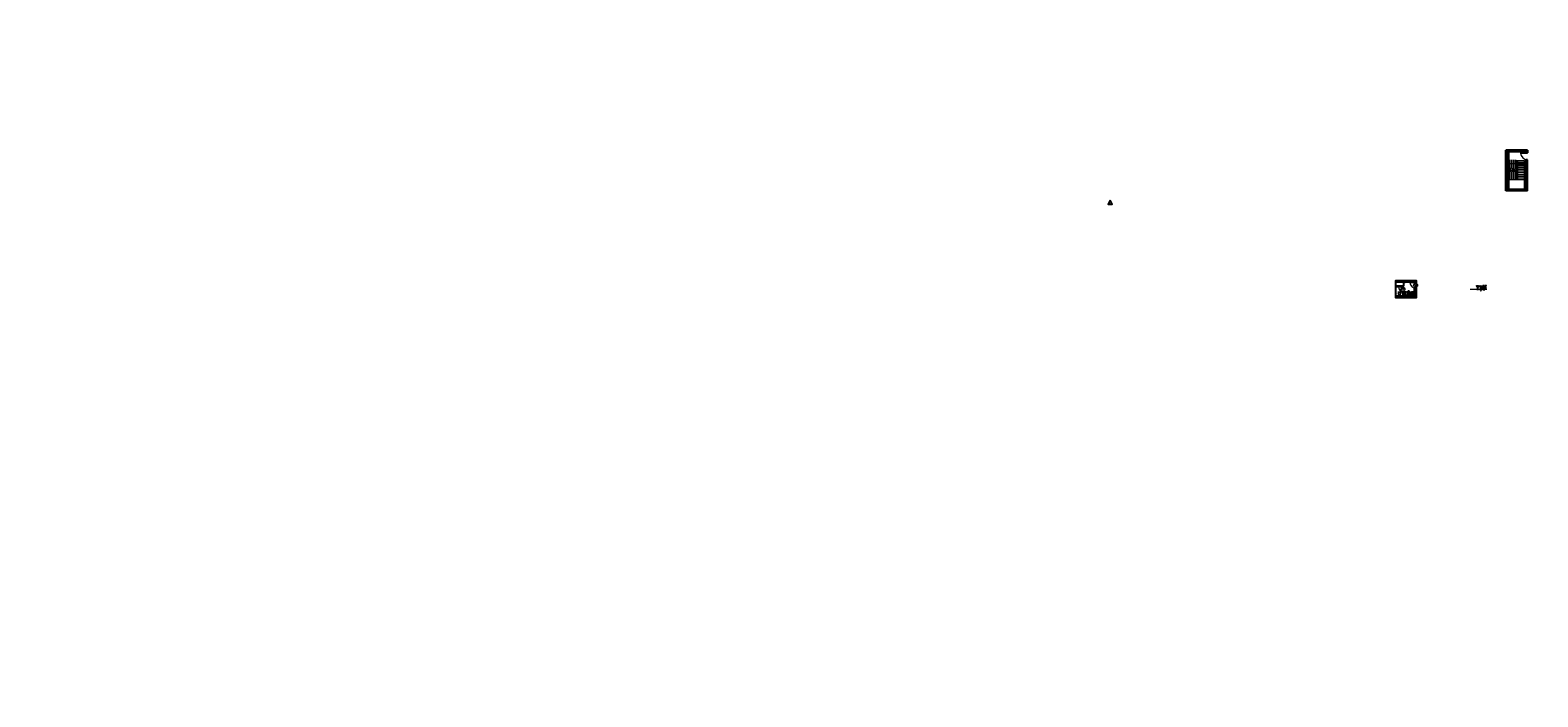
# Model space of a CAD drawing. Extents: x -11758 to 4934791, y -233543 to 1826789.
# Tile 37 of 107: x 210220 to 428836, y 24621 to 121347. Entities that reach past the tile are written whole.
import ezdxf
from ezdxf.enums import TextEntityAlignment as Align

# ---------------------------------------------------------------- set-up
doc = ezdxf.new("R2010")
doc.units = 0
doc.header["$LTSCALE"] = 800
doc.header["$MEASUREMENT"] = 0
for name, pattern in [('1 NORTH ELEVATION$0$NORTH ELEVATION$0$HIDDEN', [0.375, 0.25, -0.125]), ('CENTER', [2, 1.25, -0.25, 0.25, -0.25]), ('CENTER2', [1.125, 0.75, -0.125, 0.125, -0.125]), ('HIDDEN', [0.375, 0.25, -0.125])]:
    doc.linetypes.add(name, pattern=pattern)
doc.layers.get('0').update_dxf_attribs({"linetype": 'CONTINUOUS'})
doc.layers.get('DEFPOINTS').update_dxf_attribs({"linetype": 'CONTINUOUS'})
for name, color, linetype in [('8', 8, 'HIDDEN'), ('CL', 2, 'CENTER2'), ('COL', 1, 'CENTER'), ('GRID', 8, 'CENTER'), ('Rev', 1, 'CONTINUOUS'), ('WALL', 6, 'CONTINUOUS')]:
    doc.layers.add(name, color=color, linetype=linetype)
for name, color, linetype, lineweight in [('A-DOOR TAG', 3, 'CONTINUOUS', 15), ('CCONTHIN', 15, '1 NORTH ELEVATION$0$NORTH ELEVATION$0$HIDDEN', 13), ('CHAT', 11, 'CONTINUOUS', 13), ('DIM', 4, 'CONTINUOUS', 15), ('DOOR', 235, 'CONTINUOUS', 13), ('Opening', 30, 'CONTINUOUS', 15), ('RAILING', 6, 'CONTINUOUS', 13), ('STAIR', 4, 'CONTINUOUS', 13), ('T', 3, 'CONTINUOUS', 15), ('TEXT', 3, 'CONTINUOUS', 15), ('WALL HATCH', 251, 'CONTINUOUS', 13)]:
    doc.layers.add(name, color=color, linetype=linetype, lineweight=lineweight)
doc.styles.add('ROMANC', font='romanc')
doc.styles.add('ROMANS', font='ISO9.shx', dxfattribs={"width": 0.8})
doc.styles.add('S3', font='ROMANS1.SHX', dxfattribs={"width": 0.8})
doc.dimstyles.new('barka INTERNAL DIM', dxfattribs={"dimscale": 100, "dimtxt": 3, "dimasz": 1.2, "dimexe": 2.5, "dimexo": 1.5, "dimgap": 0.8, "dimtad": 1, "dimdsep": 46, "dimtxsty": 'ROMANS', "dimblk": 'DDOT1', "dimcen": 0, "dimclrd": 256, "dimclre": 256, "dimclrt": 2, "dimadec": 0, "dimazin": 2, "dimtp": 0.1, "dimtm": 0.1, "dimtfac": 0.71, "dimtmove": 2, "dimatfit": 3, "dimlwd": -1, "dimlwe": -1, "dimarcsym": 0})
pattern_1 = [(45, (-421565.83, -186451.08), (-198.87378, 198.87378), []), (45, (-421433.25, -186451.08), (-198.87378, 198.87378), [])]

# ---------------------------------------------------------------- blocks, each defined once
blk = doc.blocks.new('Stub column')
at = {"layer": 'STAIR', "linetype": 'ByBlock'}
for p, q in [((-108, 90), (-108, -90)), ((-108, 90), (-100, 90)), ((-108, 90), (-100, 90)), ((-108, 90), (-108, -90)), ((-25, 100), (-100, 100)), ((-100, 100), (-100, -100)), ((-100, 100), (-100, -100)), ((-25, 100), (-100, 100)), ((90, 108), (-90, 108)), ((-90, 100), (-90, 108)), ((-90, 100), (-90, 108)), ((-25, 100), (100, 100)), ((90, 100), (90, 108)), ((100, 100), (100, -100)), ((108, 90), (100, 90)), ((108, 90), (108, -90)), ((-108, -90), (-100, -90)), ((-108, -90), (-100, -90)), ((-100, -100), (-25, -100)), ((-100, -100), (-25, -100)), ((-90, -100), (-90, -108)), ((-90, -100), (-90, -108)), ((90, -108), (-90, -108)), ((100, -100), (-25, -100)), ((90, -100), (90, -108)), ((108, -90), (100, -90))]:
    blk.add_line(p, q, dxfattribs=at)
for points in [[(-25, -100), (-25, -97, 0.4015436), (-31, -91), (-88, -88, -0.4015436), (-94, -82), (-94, 82, -0.4015436), (-88, 88), (-31, 91, 0.4015436), (-25, 97), (-25, 100)], [(-25, -100), (-25, -97, 0.4015436), (-31, -91), (-88, -88, -0.4015436), (-94, -82), (-94, 82, -0.4015436), (-88, 88), (-31, 91, 0.4015436), (-25, 97), (-25, 100)], [(25, -100), (25, -97, -0.4015436), (31, -91), (88, -88, 0.4015436), (94, -82), (94, 82, 0.4015436), (88, 88), (31, 91, -0.4015436), (25, 97), (25, 100)]]:
    blk.add_lwpolyline(points, format="xyb", dxfattribs=at)
blk = doc.blocks.new('DDOT1')
blk.add_line((-1, 0), (1, 0))
at = {"const_width": 0.5}
blk.add_lwpolyline([(-0.25, 0, 1), (0.25, 0, 1)], format="xyb", close=True, dxfattribs=at)
blk = doc.blocks.new('*D50')
at = {"layer": 'DEFPOINTS', "color": 0, "transparency": 16777216}
for p in [(448166, 194723), (450886, 194723), (450886, 194403)]:
    blk.add_point(p, dxfattribs=at)
at = {"layer": 'DIM', "transparency": 16777216}
for p, q in [((448166, 194473), (448166, 194153)), ((448286, 194403), (450766, 194403)), ((450886, 194473), (450886, 194153))]:
    blk.add_line(p, q, dxfattribs=at)
at = {"layer": 'DIM', "transparency": 16777216, "xscale": 119.9999999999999, "yscale": 119.9999999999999, "zscale": 119.9999999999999, "rotation": 180}
blk.add_blockref('DDOT1', (448166, 194403), dxfattribs=at)
at = {"layer": 'DIM', "transparency": 16777216, "xscale": 119.9999999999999, "yscale": 119.9999999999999, "zscale": 119.9999999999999}
blk.add_blockref('DDOT1', (450886, 194403), dxfattribs=at)
at = {"layer": 'DIM', "color": 2, "transparency": 16777216, "insert": (449526, 194683), "char_height": 400, "attachment_point": 5, "style": 'ROMANS'}
blk.add_mtext('2720', dxfattribs=at)
blk = doc.blocks.new('SERVICE BUILDING-ARCH$0$dd1')
at = {"layer": 'DOOR'}
blk.add_lwpolyline([(-1000, 975), (0, 975), (0, 1000), (-1000, 1000)], close=True, dxfattribs=at)
blk.add_arc((13, 1014), 1014, 182.20927, 269.24117, dxfattribs=at)
blk = doc.blocks.new('Toilet')
for p, q in [((-7, -10), (-10, -10)), ((-10, -10), (-8, -10)), ((-10, -10), (-10, -10)), ((-8, -10), (-8, -9)), ((-7, -9), (-7, -10)), ((-4, -9), (-6, -15)), ((4, -15), (-4, -15)), ((4, -9), (6, -15)), ((10, -7), (10, -3))]:
    blk.add_line(p, q)
blk.add_lwpolyline([(10, -9), (10, -1), (-10, -1), (-10, -9)], close=True)
for points in [[(-10, -3), (-10, -7)], [(8, -2), (-8, -2)], [(-8, -8), (8, -8)]]:
    blk.add_lwpolyline(points)
for centre, radius, start, end in [((-9, -3), 0.884, 81.8699, 188.1301), ((-9, -7), 0.884, 171.8699, 278.1301), ((4, -23), 12.2, 141.4691, 247.9714), ((4, -23), 11.3, 136.3677, 238.9468), ((0, -29), 4, 245.7318, 294.2682), ((0, -30), 4, 254.8605, 285.1395), ((-4, -23), 12.2, 292.0284, 38.5307), ((-4, -23), 11.3, 301.053, 43.6321), ((9, -3), 0.884, 351.8699, 98.1301), ((9, -7), 0.884, 261.8699, 8.1301)]:
    blk.add_arc(centre, radius, start, end)
blk = doc.blocks.new('*U9')
for p, q in [((-186, 29), (201, 29)), ((-186, 29), (-186, 12)), ((-186, 12), (201, 12)), ((-43, 235), (-121, 59)), ((-121, 59), (136, 59)), ((-43, 235), (58, 235)), ((-27, 308), (43, 308)), ((-20, 283), (35, 283)), ((58, 235), (136, 59)), ((201, 12), (201, 29))]:
    blk.add_line(p, q)
blk.add_circle((7, 194), 12.7)
for centre, radius, start, end in [((148, 24), 334, 121.69705, 179.15509), ((8, 300), 273, 227.25197, 312.74803), ((148, 24), 309, 123.0108, 169.30552), ((-133, 24), 309, 10.69448, 56.9892), ((-133, 24), 334, 0.84491, 58.30295)]:
    blk.add_arc(centre, radius, start, end)
blk = doc.blocks.new('staircase 427a')
at = {"layer": 'WALL HATCH'}
h = blk.add_hatch(dxfattribs=at)
h.set_pattern_fill('ANSI32', color=256, scale=750, style=0)
h.set_pattern_definition([(45, (-421565.83, -186451.08), (-198.87378, 198.87378), []), (45, (-421433.25, -186451.08), (-198.87378, 198.87378), [])])
h.paths.add_polyline_path([(2835, 0), (0, 0), (0, 5560), (115, 5560), (115, 115), (2835, 115)])
h.paths.add_polyline_path([(2835, -115), (0, -115), (0, 0), (2835, 0)])
h.paths.add_polyline_path([(0, -115), (-115, -115), (-115, 0), (0, 0)])
h.paths.add_polyline_path([(0, 0), (-115, 0), (-115, 5560), (0, 5560)])
h = blk.add_hatch(dxfattribs=at)
h.set_pattern_fill('ANSI32', color=256, scale=750, style=0)
h.set_pattern_definition(pattern_1)
h.paths.add_polyline_path([(2842, 5560), (115, 5560), (115, 5790), (2842, 5790)])
h = blk.add_hatch(dxfattribs=at)
h.set_pattern_fill('ANSI32', color=256, scale=750, style=0)
h.set_pattern_definition([(45, (-421572.83, -186461.08), (-198.87378, 198.87378), []), (45, (-421440.25, -186461.08), (-198.87378, 198.87378), [])])
h.paths.add_polyline_path([(3065, 5395), (2845.831, 5395, 0.0026704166), (2835, 5395.207), (2835, 5570), (3065, 5570)])
h = blk.add_hatch(dxfattribs=at)
h.set_pattern_fill('ANSI32', color=256, scale=750, style=0)
h.set_pattern_definition(pattern_1)
h.paths.add_polyline_path([(3065, 115), (2835, 115), (2835, 4385), (3065, 4385)])
at = {"layer": '8'}
for p, q in [((1389.845, 4225), (389.845, 4225)), ((1389.845, 4225), (389.845, 4225)), ((1389.845, 3975), (389.845, 3975)), ((1389.845, 3975), (389.845, 3975)), ((1389.845, 3725), (389.845, 3725)), ((1389.845, 3725), (389.845, 3725)), ((1389.845, 3475), (389.845, 3475)), ((1389.845, 3225), (389.845, 3225)), ((1295.688, 2725), (389.845, 2725)), ((1389.845, 2475), (389.845, 2475)), ((1389.845, 2225), (389.845, 2225)), ((1389.845, 1975), (389.845, 1975)), ((1389.845, 1725), (389.845, 1725))]:
    blk.add_line(p, q, dxfattribs=at)
for points in [[(1538.745, 2866.043), (1063.978, 2988.789), (1009.22, 2893.799), (970.998, 3109.728), (916.24, 3014.738), (221.969, 3133.168)], [(1538.745, 2662.16), (1063.978, 2784.906), (1009.22, 2689.916), (970.998, 2905.845), (916.24, 2810.855), (221.969, 2929.285)]]:
    blk.add_lwpolyline(points, dxfattribs=at)
at = {"layer": 'GRID', "linetype": 'CENTER2', "ltscale": 4}
for p, q in [((137.312, 0), (-115, 0)), ((0, 153.21), (0, -115))]:
    blk.add_line(p, q, dxfattribs=at)
at = {"layer": 'RAILING'}
for p, q in [((339.845, 115), (339.845, 5560)), ((389.845, 115), (389.845, 5560)), ((1389.845, 1474.458), (1389.845, 4225)), ((1639.845, 4225), (1389.845, 4225)), ((1439.845, 1524.458), (1439.845, 4175)), ((1589.845, 4175), (1439.845, 4175)), ((1589.845, 1524.458), (1589.845, 4175)), ((1639.845, 1474.458), (1639.845, 4225)), ((2639.845, 115), (2639.845, 4225)), ((2639.845, 4225), (2835, 4225)), ((2689.845, 115), (2689.845, 4175)), ((2689.845, 4175), (2835, 4175)), ((1639.845, 1474.458), (1389.845, 1474.458)), ((1589.845, 1524.458), (1439.845, 1524.458))]:
    blk.add_line(p, q, dxfattribs=at)
at = {"layer": 'STAIR'}
for p, q in [((1638.981, 3725), (2639.845, 3725)), ((2639.845, 4225), (1639.845, 4225)), ((2639.845, 3975), (1639.845, 3975)), ((2639.845, 3725), (1639.845, 3725)), ((2639.845, 3475), (1639.845, 3475)), ((2639.845, 3225), (1639.845, 3225)), ((2639.845, 2975), (1639.845, 2975)), ((2639.845, 2725), (1639.845, 2725)), ((2639.845, 2475), (1639.845, 2475)), ((2639.845, 2225), (1639.845, 2225)), ((1389.845, 1475), (389.845, 1475)), ((2639.845, 1975), (1639.845, 1975)), ((2639.845, 1725), (1639.845, 1725)), ((2639.845, 1475), (1639.845, 1475))]:
    blk.add_line(p, q, dxfattribs=at)
at = {"layer": 'WALL'}
for p, q in [((3065, 5790), (-115, 5790)), ((-115, -115), (-115, 5780)), ((3065, 5560), (-115, 5560)), ((115, 5780), (115, 115)), ((2835, 5790), (2835, 5395)), ((3065, 5395), (2835, 5395)), ((2835, -115), (2835, 4385)), ((3065, 4385), (2835, 4385)), ((3065, 5790), (3065, 5395)), ((3065, -115), (3065, 4385)), ((115, 115), (3065, 115)), ((3065, -115), (-115, -115))]:
    blk.add_line(p, q, dxfattribs=at)
at = {"layer": 'CHAT'}
blk.add_blockref('SERVICE BUILDING-ARCH$0$dd1', (3058.555, 4395), dxfattribs=at)
at = {"layer": 'COL', "xscale": -1, "rotation": 180}
for p in [(0, 5675), (2950, 5675), (0, 0), (2950, 0)]:
    blk.add_blockref('Stub column', p, dxfattribs=at)
at = {"layer": 'DIM'}
dim = blk.add_linear_dim(base=(2835, 3843.813), p1=(115, 4164.667), p2=(2835, 4164.667), dimstyle='barka INTERNAL DIM', override={"dimtmove": 0}, dxfattribs=at)
dim.commit()
dim.dimension.update_dxf_attribs({"geometry": '*D50', "text_midpoint": (1475, 4123.813), "insert": (-448050.854, -190558.688)})

msp = doc.modelspace()

# ---------------------------------------------------------------- hatches: boundary and pattern name
at = {"layer": 'WALL HATCH'}
h = msp.add_hatch(dxfattribs=at)
h.set_pattern_fill('ANSI32', color=256, scale=750, style=0)
h.set_pattern_definition([(45, (-54202.83, -115469.5), (-198.87378, 198.87378), []), (45, (-54070.24, -115469.5), (-198.87378, 198.87378), [])])
h.paths.add_polyline_path([(409360.5, 84255), (408245.5, 84255), (408245.5, 84140), (409245.5, 84140), (409245.7, 82755), (409360.7, 82755)])
h = msp.add_hatch(dxfattribs=at)
h.set_pattern_fill('ANSI32', color=256, scale=750, style=0)
h.set_pattern_definition([(45, (-746285.5, -626399.33), (-198.87378, 198.87378), []), (45, (-746152.93, -626399.33), (-198.87378, 198.87378), [])])
h.paths.add_polyline_path([(410030.4, 82755.6), (410155.4, 82756.6), (410155.4, 83505.6), (410030.4, 83505.6)])
h = msp.add_hatch(dxfattribs=at)
h.set_pattern_fill('ANSI32', color=256, scale=750, style=0)
h.set_pattern_definition([(45, (-54202.95, -115064.1), (-198.87378, 198.87378), []), (45, (-54070.37, -115064.1), (-198.87378, 198.87378), [])])
h.paths.add_polyline_path([(411195.4, 83874.3), (410965.4, 83874.3), (410965.4, 82755.6), (410705.4, 82755.6), (410705.4, 82525.6), (411195.4, 82525.6)])
h = msp.add_hatch(dxfattribs=at)
h.set_pattern_fill('ANSI32', color=256, scale=750, style=0)
h.set_pattern_definition([(45, (-735801.9, -626041.42), (-198.87378, 198.87378), []), (45, (-735669.33, -626041.42), (-198.87378, 198.87378), [])])
h.paths.add_polyline_path([(420514, 84313.5), (420639, 84312.5), (420639, 83563.5), (420514, 83563.5)])

# ---------------------------------------------------------------- linework, layer by layer
msp.add_line((409360.4, 84890.1), (409360.4, 84255.6))
at = {"layer": 'A-DOOR TAG', "color": 1}
for p, q in [((409562.6, 83777.4), (408982.6, 83777.4)), ((411388, 84349.7), (410807.9, 84349.7))]:
    msp.add_line(p, q, dxfattribs=at)
for centre in [(409272.6, 83765.2), (411098, 84337.5)]:
    msp.add_circle(centre, 290.3, dxfattribs=at)
at = {"layer": 'CCONTHIN', "linetype": 'Continuous'}
for p, q in [((410030.4, 83355.6), (408530.4, 83355.6)), ((410965.4, 83355.6), (410155.4, 83355.6)), ((420514, 83713.5), (419014, 83713.5)), ((421449, 83713.5), (420639, 83713.5))]:
    msp.add_line(p, q, dxfattribs=at)
at = {"layer": 'CCONTHIN'}
for p, q in [((420778, 84262.3), (420778, 84313.5)), ((421378, 84313.5), (420778, 84313.5)), ((421378, 84302.2), (420778, 84302.2)), ((421378, 84289.1), (420778, 84289.1)), ((421378, 84275.4), (420778, 84275.4)), ((421378, 84262.3), (420778, 84262.3)), ((421055.6, 84166.7), (421064.5, 84077.6)), ((421064.5, 84077.6), (421091.4, 84077.6)), ((421091.4, 84077.6), (421100.3, 84166.7)), ((421378.4, 84262.3), (421378.4, 84313.5)), ((410294.4, 82806.7), (410294.4, 82755.6)), ((410894.4, 82806.7), (410294.4, 82806.7)), ((410894.4, 82793.7), (410294.4, 82793.7)), ((410894.4, 82779.9), (410294.4, 82779.9)), ((410894.4, 82766.9), (410294.4, 82766.9)), ((410894.4, 82755.6), (410294.4, 82755.6)), ((410572, 82902.3), (410580.9, 82991.4)), ((410580.9, 82991.4), (410607.8, 82991.4)), ((410607.8, 82991.4), (410616.7, 82902.3)), ((410894.8, 82806.7), (410894.8, 82755.6))]:
    msp.add_line(p, q, dxfattribs=at)
for points in [[(410859.3, 83152.8, 0.10694543), (410789.9, 83226.7, 0.08158811), (410699.9, 83269.3, 0.06972009), (410590.4, 83284.6, 0.06972009), (410480.9, 83269.3, 0.08158811), (410390.8, 83226.7, 0.10694543), (410321.4, 83152.8, 0.27706682), (410321.4, 82976.1)], [(410612.1, 82934.5, 0.05374353), (410684.2, 82946.9, 0.08158811), (410757.5, 82981.5, 0.10694543), (410810.4, 83037.9, 0.27706682), (410810.4, 83155.8, 0.10694543), (410757.5, 83212.2, 0.08158811), (410684.2, 83246.8, 0.06972009), (410590.4, 83260, 0.06972009), (410496.6, 83246.8, 0.08158811), (410423.3, 83212.2, 0.10694543), (410370.4, 83155.8, 0.27706682), (410370.4, 83037.9, 0.10694543), (410423.3, 82981.5, 0.08158811), (410496.6, 82946.9, 0.05957553), (410576.6, 82934)], [(410699.9, 82859.6, 0.08158811), (410789.9, 82902.1, 0.10694543), (410859.3, 82976.1, 0.27706682), (410859.3, 83152.8)], [(421342.9, 83916.2, -0.10694543), (421273.5, 83842.3, -0.08158811), (421183.5, 83799.8, -0.06972009), (421074, 83784.4, -0.06972009), (420964.5, 83799.8, -0.08158811), (420874.4, 83842.3, -0.10694543), (420805, 83916.2, -0.27706682), (420805, 84093)], [(420805, 84093, -0.10694543), (420874.4, 84166.9, -0.08158811), (420964.5, 84209.5, -0.1401213), (421183.5, 84209.5)], [(421095.7, 84134.6, -0.05374353), (421167.8, 84122.1, -0.08158811), (421241.1, 84087.5, -0.10694543), (421294, 84031.2, -0.27706682), (421294, 83913.2, -0.10694543), (421241.1, 83856.9, -0.08158811), (421167.8, 83822.2, -0.06972009), (421074, 83809.1, -0.06972009), (420980.2, 83822.2, -0.08158811), (420906.9, 83856.9, -0.10694543), (420854, 83913.2, -0.27706682), (420854, 84031.2, -0.10694543), (420906.9, 84087.5, -0.08158811), (420980.2, 84122.1, -0.05957553), (421060.2, 84135)], [(421183.5, 84209.5, -0.08158811), (421273.5, 84166.9, -0.10694543), (421342.9, 84093, -0.27706682), (421342.9, 83916.2)], [(410321.4, 82976.1, 0.10694543), (410390.8, 82902.1, 0.08158811), (410480.9, 82859.6, 0.1401213), (410699.9, 82859.6)]]:
    msp.add_lwpolyline(points, format="xyb", dxfattribs=at)
for centre in [(421000.9, 84168.9), (421078, 84168.9), (421153.6, 84168.9), (410517.4, 82900.1), (410594.4, 82900.1), (410670, 82900.1)]:
    msp.add_circle(centre, 22.5, dxfattribs=at)
for centre, start, end in [((421078, 84078.9), 125.7391, 54.2607), ((410594.4, 82990.1), 305.7393, 234.2609)]:
    msp.add_arc(centre, 27, start, end, dxfattribs=at)
at = {"layer": 'CL', "ltscale": 0.25}
for p, q in [((409655.4, 83464.8), (409655.4, 82755.6)), ((410590.4, 83491.7), (410590.4, 82755.6)), ((420139, 83604.2), (420139, 84313.5)), ((421074, 83577.3), (421074, 84313.5))]:
    msp.add_line(p, q, dxfattribs=at)
at = {"layer": 'Rev', "flags": 128}
msp.add_lwpolyline([(366819, 96657.7), (366510.2, 96122.8), (367127.8, 96122.8)], close=True, dxfattribs=at)
at = {"layer": 'WALL'}
for p, q in [((408245.4, 85005.1), (408530.4, 85005.1)), ((411195.4, 84774.3), (408245.4, 84774.3)), ((408245.5, 84255), (409360.5, 84255)), ((408245.5, 84140), (409245.5, 84140)), ((408645.4, 85005.1), (409245.4, 85005.1)), ((409245.4, 83795.4), (409360.4, 83795.4)), ((409245.5, 83390), (409245.5, 82755)), ((409360.5, 84140), (409360.5, 84255)), ((409360.5, 83390), (409360.5, 82755.6)), ((410030.4, 83505.6), (410155.4, 83505.6)), ((410030.4, 82756.6), (410030.4, 83505.6)), ((410155.4, 82755.6), (410155.4, 83505.6)), ((410965.4, 82755.6), (410965.4, 83874.3)), ((411195.4, 83874.3), (410965.4, 83874.3)), ((411195.4, 82525.6), (411195.4, 84401.3)), ((420514, 84312.5), (420514, 83563.5)), ((420514, 83563.5), (420639, 83563.5)), ((420639, 84313.5), (420639, 83563.5)), ((410965.4, 82755.6), (408245.4, 82755.6))]:
    msp.add_line(p, q, dxfattribs=at)
at = {"layer": 'WALL', "flags": 128}
msp.add_lwpolyline([(408245.4, 82754.7), (408245.4, 85004.3), (411195.4, 85004.3), (411195.4, 82524.7), (408245.4, 82524.7), (408245.4, 82754.7)], dxfattribs=at)

# ---------------------------------------------------------------- block references
at = {"layer": 'CCONTHIN', "xscale": -18.75, "yscale": 18.75, "zscale": 18.75, "rotation": 180}
msp.add_blockref('Toilet', (408796, 82748.9), dxfattribs=at)
at = {"layer": 'CCONTHIN', "xscale": -1, "rotation": 180}
msp.add_blockref('*U9', (420131.3, 84325.1), dxfattribs=at)
at = {"layer": 'CCONTHIN'}
msp.add_blockref('*U9', (409647.7, 82743.9), dxfattribs=at)
at = {"layer": 'CHAT', "xscale": 0.7499999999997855, "yscale": 0.7499999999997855, "zscale": 0.7499999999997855}
msp.add_blockref('SERVICE BUILDING-ARCH$0$dd1', (409360.5, 83390), dxfattribs=at)
at = {"layer": 'DOOR', "xscale": 0.9, "yscale": 0.9, "zscale": 0.9, "rotation": 3.85477445e-08}
msp.add_blockref('SERVICE BUILDING-ARCH$0$dd1', (411195.4, 83874.3), dxfattribs=at)
at = {"layer": 'Opening'}
msp.add_blockref('staircase 427a', (424285.4, 98150.5), dxfattribs=at)

# ---------------------------------------------------------------- texts
at = {"layer": 'A-DOOR TAG', "linetype": 'Continuous', "style": 'ROMANS'}
for s, p in [('PD', (409086.8, 83661.4)), ('2', (409165, 83907.4)), ('PD', (410912.1, 84465.7)), ('1', (411012.1, 84226.7))]:
    msp.add_text(s, height=200, dxfattribs=at).set_placement(p, align=Align.MIDDLE_LEFT)
at = {"layer": 'T', "char_height": 400, "attachment_point": 1, "style": 'ROMANC'}
for insert in [(96515.3, 121340), (96580.9, 41748.4)]:
    msp.add_mtext_dynamic_manual_height_columns('\\pi65.491;COOLING TOWER ETC \\P\\pi579.78;AT ROOF OF CER', width=6702.411, gutter_width=2000, heights=[0], dxfattribs=dict(at, insert=insert))
at = {"layer": 'T', "char_height": 400, "attachment_point": 1, "style": 'S3'}
for s, insert, width in [('\\pi604.43;STAIRCASE \\P\\pi78.714;0.0M TO 21.0M', (75480.3, 49064.4, 207.7), 3723.143), ('\\pi1468.7;STAIRS \\P\\pi318.21;21.0M TO 22.5M', (75334.9, 26361.7, 207.7), 4506.89)]:
    msp.add_mtext(s, dxfattribs=dict(at, insert=insert, width=width))
at = {"layer": 'TEXT', "char_height": 150, "style": 'ROMANS'}
for s, insert, width, attachment_point in [('WC', (408572.9, 83034.6), 286.206, 9), ('JC', (409669.7, 84741.3), 1143.279, 3)]:
    msp.add_mtext(s, dxfattribs=dict(at, insert=insert, width=width, attachment_point=attachment_point))

doc.saveas('drawing.dxf')
